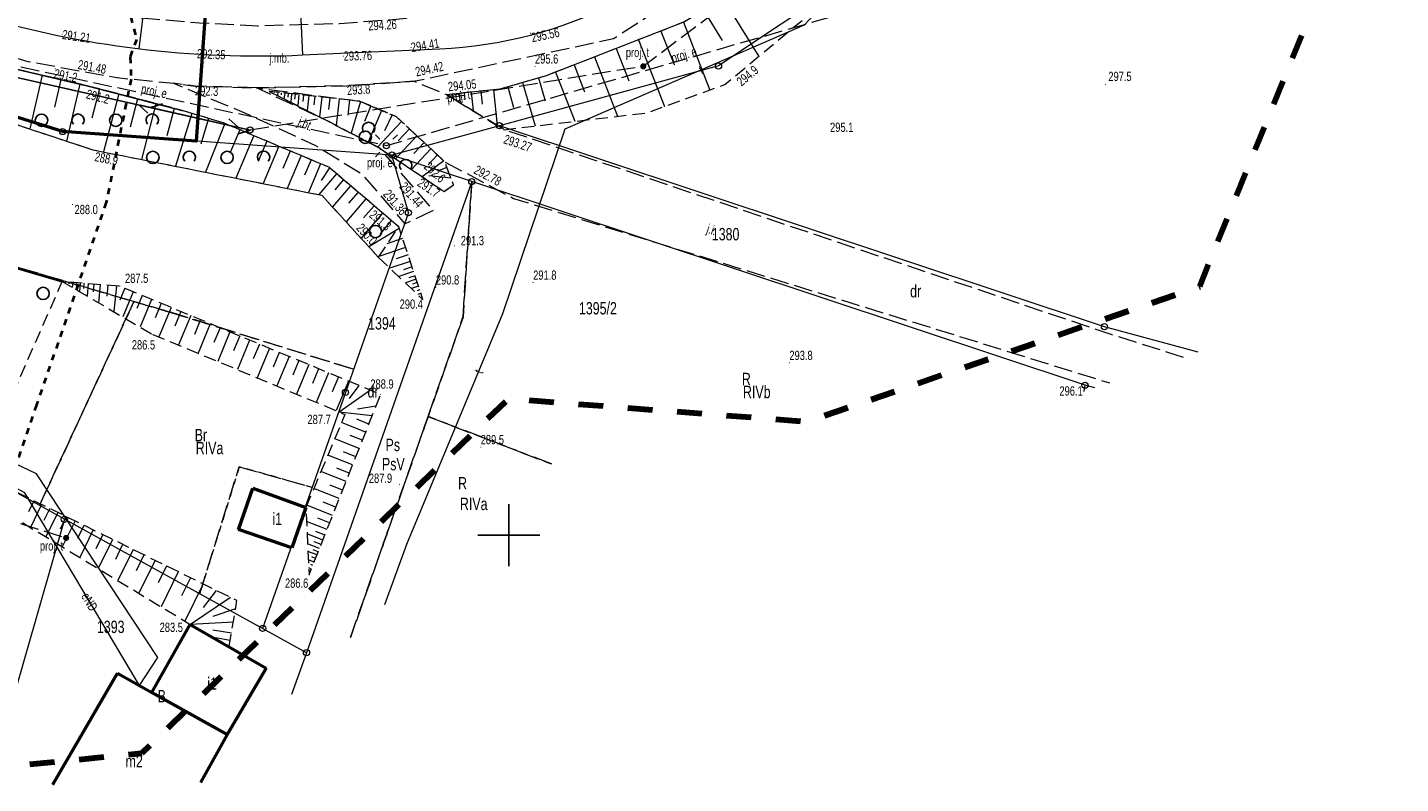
# Model space of a CAD drawing. Header units: metres. Extents: x 8377249 to 8377741, y 5529345 to 5529668.
# Tile 18 of 26: x 8377411 to 8377522, y 5529430 to 5529491. Entities that reach past the tile are written whole.
import ezdxf
from ezdxf.enums import TextEntityAlignment as Align
from ezdxf.lldxf.tags import DXFTag

# ---------------------------------------------------------------- set-up
doc = ezdxf.new("R2010")
doc.units = ezdxf.units.M
doc.header["$MEASUREMENT"] = 0
for name, pattern in [('1.0_0.5', [1.5, 1, -0.5]), ('1.5_0.5', [2, 1.5, -0.5]), ('2.0_2.0', [4, 2, -2]), ('219-500', [0]), ('egkk-500', [2, 1.5, -0.5]), ('egug-500', [1, 0.5, -0.5]), ('supp_500', [1, 0.5, -0.5]), ('sutp_500', [0])]:
    doc.linetypes.add(name, pattern=pattern)
doc.layers.get('0').update_dxf_attribs({"color": 2, "linetype": 'CONTINUOUS', "lineweight": 5})
for name, color, linetype in [('!granica', 2, 'CONTINUOUS'), ('000 Inne (niezydentyfikowane)', 7, 'CONTINUOUS'), ('202-punkt graniczny', 7, 'CONTINUOUS'), ('209-oznaczenie konturu klasyfikacyjnego', 7, 'CONTINUOUS'), ('210-oznaczenie konturu użytku gruntowego', 7, 'CONTINUOUS'), ('211-numer działki ewidencyjnej', 7, 'CONTINUOUS'), ('217-kontur klasyfikacyjny', 7, 'CONTINUOUS'), ('218-kontur użytku gruntowego', 7, 'CONTINUOUS'), ('219-działka ewidencyjna', 7, 'CONTINUOUS'), ('312-budynek ewidencyjny', 7, 'CONTINUOUS'), ('bariera ochronna', 7, 'CONTINUOUS'), ('jezdnia', 7, 'CONTINUOUS'), ('latarnia - ob. projektowany', 7, 'CONTINUOUS'), ('ogrodzenie trwałe', 7, 'CONTINUOUS'), ('Pieczątka na wyrysie', 7, 'CONTINUOUS'), ('pikieta naturalna', 7, 'CONTINUOUS'), ('pikieta sztuczna', 7, 'CONTINUOUS'), ('przewód elektroenergetyczny niskiego napięcia - ob. projektowany', 7, 'CONTINUOUS'), ('przewód elektroenergetyczny niskiego napięcia - ob. projektowany-Atr1', 7, 'CONTINUOUS'), ('przewód elektroenergetyczny podziemny', 7, 'CONTINUOUS'), ('przewód gazowy', 7, 'CONTINUOUS'), ('przewód telekomunikacyjny napowietrzny', 7, 'CONTINUOUS'), ('przewód telekomunikacyjny napowietrzny - ob. projektowany', 7, 'CONTINUOUS'), ('przewód telekomunikacyjny napowietrzny - ob. projektowany-Atr1', 7, 'CONTINUOUS'), ('przewód telekomunikacyjny podziemny', 7, 'CONTINUOUS'), ('skarpa nieumocniona', 7, 'CONTINUOUS'), ('słup przewodów napowietrznych', 7, 'CONTINUOUS'), ('słupek telekomunikacyjny - ob. projektowany', 7, 'CONTINUOUS'), ('zadrzewienie  zakrzewienie', 7, 'CONTINUOUS')]:
    doc.layers.add(name, color=color, linetype=linetype)
for name, color, linetype, lineweight in [('0O', 7, 'CONTINUOUS', 18), ('312-oznaczenie budynku ewidencyjnego-Atr117', 7, 'CONTINUOUS', 18), ('7', 4, 'DASHDOT', 18), ('isa_V1BD385C50508125_TUsr', 7, 'CONTINUOUS', 25), ('jezdnia-Atr17', 7, 'CONTINUOUS', 18), ('latarnia - ob. projektowany-Atr17', 7, 'CONTINUOUS', 18), ('pikieta naturalna-Atr2', 7, 'CONTINUOUS', 18), ('pikieta sztuczna-Atr2', 7, 'CONTINUOUS', 18), ('przewód elektroenergetyczny podziemny-Atr1', 7, 'CONTINUOUS', 18), ('przewód telekomunikacyjny podziemny-Atr1', 7, 'CONTINUOUS', 18), ('słupek telekomunikacyjny - ob. projektowany-Atr17', 7, 'CONTINUOUS', 18)]:
    doc.layers.add(name, color=color, linetype=linetype, lineweight=lineweight)
doc.styles.get("Standard").update_dxf_attribs({"font": 'IC-isocp.shx', "width": 0.75, "oblique": 15})
doc.linetypes.add('902-500', pattern='A,3.75,0,[1,ksztalty.shx,S=0.5,R=0,X=0,Y=0],3.75', length=7.5)
tags = doc.linetypes.add('DASHDOT', pattern=[1, 0.5, -0.25, 0, -0.25]).pattern_tags.tags
tags[10:11] = [DXFTag(74, 4), DXFTag(75, 0), DXFTag(340, '0'), DXFTag(46, 1.0), DXFTag(50, 0.0), DXFTag(44, 0.0), DXFTag(45, 0.0)]
tags[8:9] = [DXFTag(74, 4), DXFTag(75, 0), DXFTag(340, '0'), DXFTag(46, 1.0), DXFTag(50, 0.0), DXFTag(44, 0.0), DXFTag(45, 0.0)]
tags[6:7] = [DXFTag(74, 4), DXFTag(75, 0), DXFTag(340, '0'), DXFTag(46, 1.0), DXFTag(50, 0.0), DXFTag(44, 0.0), DXFTag(45, 0.0)]
tags[4:5] = [DXFTag(74, 4), DXFTag(75, 0), DXFTag(340, '0'), DXFTag(46, 1.0), DXFTag(50, 0.0), DXFTag(44, 0.0), DXFTag(45, 0.0)]
doc.linetypes.add('otkb_500', pattern='A,1.75,0,[16,ksztalty.shx,S=1,R=0,X=0,Y=0],1.75', length=3.5)

# ---------------------------------------------------------------- blocks, each defined once
blk = doc.blocks.new('202')
at = {"color": 0, "linetype": 'Continuous', "lineweight": 0}
blk.add_circle((0, 0), 0.25, dxfattribs=at)
blk = doc.blocks.new('OTZK1')
at = {"color": 0, "linetype": 'Continuous'}
blk.add_circle((0, 0), 0.5, dxfattribs=at)
blk = doc.blocks.new('OTZK2')
at = {"color": 0, "linetype": 'Continuous'}
blk.add_arc((0, 0), 0.5, 318.85, 221.162, dxfattribs=at)
blk = doc.blocks.new('PW01')
at = {"linetype": 'Continuous', "lineweight": 13}
h = blk.add_hatch(color=0, dxfattribs=at)
edge = h.paths.add_edge_path()
edge.add_arc((0, 0), 0.045, 0, 360)
blk = doc.blocks.new('US15')
at = {"color": 0, "linetype": 'Continuous', "lineweight": 13}
blk.add_circle((0, 0), 0.25, dxfattribs=at)
blk = doc.blocks.new('US09')
at = {"linetype": 'Continuous', "lineweight": 0}
h = blk.add_hatch(color=0, dxfattribs=at)
edge = h.paths.add_edge_path()
edge.add_arc((0, 0), 0.25, 0, 360)
blk = doc.blocks.new('SM01')
at = {"color": 0, "linetype": 'Continuous', "lineweight": 13}
for p, q in [((-0.53, 0.531), (-0.883, 0.884)), ((0.531, 0.531), (0.884, 0.884)), ((-0.53, -0.53), (-0.883, -0.883)), ((0.531, -0.53), (0.884, -0.883))]:
    blk.add_line(p, q, dxfattribs=at)
blk.add_circle((0, 0), 0.25, dxfattribs=at)
blk = doc.blocks.new('SUTP')
at = {"color": 0, "linetype": 'Continuous'}
for p, q in [((0, 0), (0.866, 0.5)), ((0, 0), (9.232, 0)), ((1.866, -0.5), (1, 0)), ((7.366, -0.5), (8.232, 0)), ((9.232, 0), (8.366, 0.5))]:
    blk.add_line(p, q, dxfattribs=at)
blk = doc.blocks.new('m')
at = {"color": 0}
for p, q in [((8377450, 5529447.5), (8377450, 5529452.5)), ((8377447.5, 5529450), (8377452.5, 5529450))]:
    blk.add_line(p, q, dxfattribs=at)
at = {"layer": '000 Inne (niezydentyfikowane)', "color": 7, "linetype": 'Continuous', "lineweight": 18, "flags": 128}
for points in [[(8377467.31, 5529493.42), (8377470.21, 5529488.72)], [(8377464.11, 5529491.47), (8377466.25, 5529485.99)], [(8377465.74, 5529492.45), (8377467.26, 5529489.99)], [(8377462.3, 5529490.76), (8377463.36, 5529488.05)], [(8377458.68, 5529489.35), (8377459.71, 5529486.73)], [(8377460.49, 5529490.06), (8377462.59, 5529484.66)], [(8377455.28, 5529488.03), (8377456.13, 5529485.84)], [(8377456.92, 5529488.67), (8377458.79, 5529483.87)], [(8377412.29, 5529487.19), (8377411.28, 5529482.85)], [(8377452.39, 5529486.97), (8377452.93, 5529485.11)], [(8377453.78, 5529487.44), (8377455.33, 5529483.47)], [(8377413.8, 5529486.84), (8377413.27, 5529484.6)], [(8377415.34, 5529486.47), (8377414.26, 5529481.86)], [(8377416.91, 5529486.08), (8377416.3, 5529483.73)], [(8377430.78, 5529485.87), (8377430.77, 5529485.82)], [(8377431.05, 5529485.84), (8377431.04, 5529485.76)], [(8377431.33, 5529485.81), (8377431.3, 5529485.55)], [(8377446.97, 5529485.83), (8377447.13, 5529484.31)], [(8377447.75, 5529485.91), (8377447.86, 5529484.85)], [(8377448.76, 5529486.02), (8377449.07, 5529483.13)], [(8377449.91, 5529486.25), (8377450.39, 5529484.59)], [(8377451.11, 5529486.6), (8377452.12, 5529483.09)], [(8377418.47, 5529485.68), (8377417.24, 5529480.99)], [(8377419.99, 5529485.28), (8377419.39, 5529482.98)], [(8377421.48, 5529484.89), (8377420.31, 5529480.38)], [(8377431.61, 5529485.78), (8377431.59, 5529485.6)], [(8377431.89, 5529485.75), (8377431.83, 5529485.28)], [(8377432.16, 5529485.72), (8377432.13, 5529485.43)], [(8377432.44, 5529485.69), (8377432.37, 5529485.01)], [(8377432.72, 5529485.66), (8377432.67, 5529485.27)], [(8377433.04, 5529485.63), (8377432.94, 5529484.72)], [(8377433.41, 5529485.59), (8377433.35, 5529485.06)], [(8377433.83, 5529485.54), (8377433.7, 5529484.33)], [(8377434.32, 5529485.49), (8377434.25, 5529484.79)], [(8377434.89, 5529485.43), (8377434.71, 5529483.82)], [(8377435.54, 5529485.36), (8377435.44, 5529484.43)], [(8377436.29, 5529485.28), (8377436.05, 5529483.13)], [(8377437.13, 5529485.19), (8377436.99, 5529483.95)], [(8377438.01, 5529485.06), (8377437.25, 5529482.5)], [(8377438.85, 5529484.71), (8377438.33, 5529483.46)], [(8377445.1, 5529485.63), (8377445.1, 5529485.59)], [(8377445.39, 5529485.66), (8377445.43, 5529485.35)], [(8377445.69, 5529485.69), (8377445.71, 5529485.42)], [(8377445.98, 5529485.72), (8377446.06, 5529484.96)], [(8377446.39, 5529485.77), (8377446.45, 5529485.23)], [(8377422.95, 5529484.51), (8377422.37, 5529482.3)], [(8377424.37, 5529484.11), (8377423.07, 5529479.83)], [(8377425.74, 5529483.7), (8377425.11, 5529481.63)], [(8377439.71, 5529484.35), (8377438.63, 5529481.78)], [(8377440.58, 5529483.98), (8377439.96, 5529482.7)], [(8377427.06, 5529483.29), (8377425.49, 5529479.35)], [(8377428.26, 5529482.78), (8377427.48, 5529480.95)], [(8377441.32, 5529483.46), (8377439.4, 5529481.38)], [(8377441.97, 5529482.86), (8377441.06, 5529481.88)], [(8377429.38, 5529482.31), (8377427.93, 5529478.87)], [(8377430.43, 5529481.87), (8377429.75, 5529480.25)], [(8377431.42, 5529481.45), (8377430.15, 5529478.43)], [(8377442.57, 5529482.29), (8377440.84, 5529480.43)], [(8377443.15, 5529481.75), (8377442.33, 5529480.87)], [(8377432.34, 5529481.06), (8377431.75, 5529479.65)], [(8377433.21, 5529480.7), (8377432.09, 5529478.04)], [(8377434.02, 5529480.36), (8377433.5, 5529479.11)], [(8377443.7, 5529481.24), (8377442.14, 5529479.56)], [(8377444.74, 5529480.27), (8377443.01, 5529478.98)], [(8377444.23, 5529480.75), (8377443.49, 5529479.95)], [(8377434.79, 5529480.03), (8377433.81, 5529477.7)], [(8377436.08, 5529479.22), (8377434.64, 5529477.54)], [(8377435.52, 5529479.7), (8377434.84, 5529478.67)], [(8377445, 5529479.72), (8377444.25, 5529479.44)], [(8377437.21, 5529478.26), (8377435.75, 5529476.55)], [(8377436.63, 5529478.75), (8377435.93, 5529477.93)], [(8377445.33, 5529478.87), (8377443.53, 5529479.07)], [(8377438.45, 5529477.2), (8377436.85, 5529475.33)], [(8377437.82, 5529477.74), (8377437.05, 5529476.85)], [(8377439.79, 5529476.05), (8377438.06, 5529474.01)], [(8377439.11, 5529476.64), (8377438.27, 5529475.66)], [(8377441.15, 5529474.8), (8377438.69, 5529473.32)], [(8377440.5, 5529475.45), (8377439.6, 5529474.38)], [(8377441.42, 5529473.98), (8377440.14, 5529473.55)], [(8377441.66, 5529473.27), (8377439.42, 5529472.52)], [(8377441.86, 5529472.66), (8377440.9, 5529472.34)], [(8377442.04, 5529472.13), (8377440.39, 5529471.59)], [(8377442.18, 5529471.69), (8377441.48, 5529471.45)], [(8377414.15, 5529470.49), (8377414.14, 5529470.37)], [(8377414.45, 5529470.47), (8377414.44, 5529470.33)], [(8377414.75, 5529470.44), (8377414.72, 5529470.03)], [(8377415.05, 5529470.42), (8377415.03, 5529470.14)], [(8377415.35, 5529470.39), (8377415.29, 5529469.7)], [(8377415.65, 5529470.37), (8377415.62, 5529469.95)], [(8377416.01, 5529470.34), (8377415.93, 5529469.33)], [(8377416.45, 5529470.3), (8377416.4, 5529469.69)], [(8377416.97, 5529470.26), (8377416.85, 5529468.79)], [(8377442.31, 5529471.31), (8377441.11, 5529470.91)], [(8377442.52, 5529470.69), (8377441.64, 5529470.4)], [(8377442.42, 5529470.98), (8377441.91, 5529470.81)], [(8377442.6, 5529470.44), (8377442.23, 5529470.31)], [(8377417.58, 5529470.21), (8377417.51, 5529469.33)], [(8377418.28, 5529470.15), (8377418.07, 5529468.08)], [(8377418.96, 5529469.97), (8377418.56, 5529469)], [(8377419.65, 5529469.68), (8377418.8, 5529467.65)], [(8377420.37, 5529469.38), (8377419.93, 5529468.32)], [(8377442.7, 5529470.14), (8377442.13, 5529469.94)], [(8377442.8, 5529469.83), (8377442.59, 5529469.77)], [(8377442.9, 5529469.53), (8377442.65, 5529469.45)], [(8377421.12, 5529469.07), (8377420.2, 5529466.84)], [(8377421.91, 5529468.74), (8377421.42, 5529467.58)], [(8377422.7, 5529468.42), (8377421.71, 5529466.04)], [(8377423.49, 5529468.09), (8377423, 5529466.9)], [(8377424.29, 5529467.76), (8377423.3, 5529465.38)], [(8377425.08, 5529467.43), (8377424.59, 5529466.24)], [(8377425.87, 5529467.1), (8377424.89, 5529464.71)], [(8377426.67, 5529466.77), (8377426.17, 5529465.57)], [(8377427.46, 5529466.44), (8377426.47, 5529464.05)], [(8377428.26, 5529466.11), (8377427.76, 5529464.91)], [(8377429.05, 5529465.78), (8377428.06, 5529463.39)], [(8377429.85, 5529465.45), (8377429.35, 5529464.25)], [(8377430.65, 5529465.12), (8377429.65, 5529462.73)], [(8377431.44, 5529464.78), (8377430.95, 5529463.59)], [(8377432.24, 5529464.45), (8377431.25, 5529462.07)], [(8377433.03, 5529464.12), (8377432.54, 5529462.93)], [(8377433.83, 5529463.79), (8377432.84, 5529461.4)], [(8377434.63, 5529463.46), (8377434.13, 5529462.27)], [(8377435.43, 5529463.13), (8377434.43, 5529460.74)], [(8377436.23, 5529462.8), (8377435.73, 5529461.6)], [(8377437.04, 5529462.46), (8377436.04, 5529460.07)], [(8377438.82, 5529461.72), (8377436.29, 5529459.96)], [(8377437.89, 5529462.11), (8377437.09, 5529461.04)], [(8377439.26, 5529460.42), (8377437.78, 5529460.19)], [(8377438.95, 5529459.64), (8377436.29, 5529459.96)], [(8377438.69, 5529458.99), (8377437.72, 5529459.37)], [(8377438.43, 5529458.34), (8377436.48, 5529459.11)], [(8377438.17, 5529457.68), (8377437.19, 5529458.07)], [(8377437.91, 5529457.02), (8377435.93, 5529457.8)], [(8377437.38, 5529455.68), (8377435.38, 5529456.48)], [(8377437.65, 5529456.35), (8377436.65, 5529456.75)], [(8377436.85, 5529454.33), (8377434.81, 5529455.14)], [(8377437.11, 5529455.01), (8377436.11, 5529455.41)], [(8377436.3, 5529452.96), (8377434.24, 5529453.78)], [(8377436.57, 5529453.65), (8377435.55, 5529454.05)], [(8377411.62, 5529452.78), (8377411.18, 5529451.88)], [(8377436.03, 5529452.27), (8377434.99, 5529452.68)], [(8377412.24, 5529452.48), (8377411.33, 5529450.62)], [(8377412.89, 5529452.16), (8377412.42, 5529451.2)], [(8377413.55, 5529451.83), (8377412.58, 5529449.87)], [(8377414.23, 5529451.5), (8377413.73, 5529450.48)], [(8377435.76, 5529451.6), (8377433.67, 5529452.43)], [(8377414.94, 5529451.15), (8377413.91, 5529449.06)], [(8377415.66, 5529450.79), (8377415.13, 5529449.72)], [(8377416.41, 5529450.43), (8377415.32, 5529448.2)], [(8377435.31, 5529450.46), (8377433.65, 5529451.12)], [(8377435.13, 5529450), (8377434.4, 5529450.29)], [(8377435.52, 5529450.99), (8377434.57, 5529451.37)], [(8377417.18, 5529450.05), (8377416.62, 5529448.9)], [(8377417.98, 5529449.66), (8377416.81, 5529447.3)], [(8377418.79, 5529449.25), (8377418.2, 5529448.04)], [(8377434.97, 5529449.59), (8377433.7, 5529450.1)], [(8377434.7, 5529448.93), (8377433.74, 5529449.31)], [(8377434.83, 5529449.24), (8377434.28, 5529449.46)], [(8377419.64, 5529448.84), (8377418.41, 5529446.33)], [(8377420.51, 5529448.41), (8377419.87, 5529447.12)], [(8377434.5, 5529448.4), (8377433.77, 5529448.69)], [(8377434.38, 5529448.12), (8377434.08, 5529448.24)], [(8377434.6, 5529448.66), (8377434.18, 5529448.82)], [(8377421.41, 5529447.97), (8377420.1, 5529445.3)], [(8377422.33, 5529447.51), (8377421.66, 5529446.14)], [(8377423.28, 5529447.04), (8377421.89, 5529444.21)], [(8377434.27, 5529447.83), (8377433.8, 5529448.02)], [(8377434.04, 5529447.26), (8377433.83, 5529447.35)], [(8377434.16, 5529447.55), (8377433.99, 5529447.62)], [(8377424.27, 5529446.56), (8377423.55, 5529445.1)], [(8377425.29, 5529446.06), (8377423.81, 5529443.05)], [(8377427.51, 5529444.97), (8377424.26, 5529442.78)], [(8377426.35, 5529445.54), (8377425.3, 5529444.16)], [(8377427.92, 5529444.05), (8377426.09, 5529443.42)], [(8377427.74, 5529442.97), (8377424.26, 5529442.78)], [(8377427.58, 5529442.08), (8377426.09, 5529442.33)], [(8377427.48, 5529441.49), (8377426.12, 5529441.72)]]:
    blk.add_lwpolyline(points, dxfattribs=at)
at = {"layer": '217-kontur klasyfikacyjny', "color": 92, "linetype": 'egkk-500', "lineweight": 18, "flags": 128}
for points in [[(8377419.7, 5529468.89), (8377385.17, 5529479.06)], [(8377385.17, 5529479.06), (8377419.7, 5529468.89)], [(8377446.3, 5529467.64), (8377447.01, 5529478.59)], [(8377447.01, 5529478.59), (8377446.3, 5529467.64)], [(8377412.06, 5529452.4), (8377419.7, 5529468.89)], [(8377419.7, 5529468.89), (8377412.06, 5529452.4)], [(8377422.5, 5529468.07), (8377419.7, 5529468.89)], [(8377419.7, 5529468.89), (8377422.5, 5529468.07)], [(8377437.45, 5529463.42), (8377422.5, 5529468.07)], [(8377422.5, 5529468.07), (8377437.45, 5529463.42)], [(8377443.48, 5529459.6), (8377446.3, 5529467.64)], [(8377446.3, 5529467.64), (8377443.48, 5529459.6)], [(8377496.51, 5529461.62), (8377496.58, 5529462.12)], [(8377437.2, 5529441.72), (8377443.48, 5529459.6)], [(8377443.48, 5529459.6), (8377437.2, 5529441.72)], [(8377453.44, 5529455.76), (8377443.48, 5529459.6)], [(8377443.48, 5529459.6), (8377453.44, 5529455.76)], [(8377425.02, 5529445.26), (8377428.21, 5529455.52)], [(8377428.21, 5529455.52), (8377434.1, 5529453.87)]]:
    blk.add_lwpolyline(points, dxfattribs=at)
at = {"layer": '218-kontur użytku gruntowego', "color": 3, "linetype": 'egug-500', "lineweight": 18, "flags": 128}
for points in [[(8377419.7, 5529468.89), (8377385.17, 5529479.06)], [(8377385.17, 5529479.06), (8377419.7, 5529468.89)], [(8377446.3, 5529467.64), (8377447.01, 5529478.59)], [(8377447.01, 5529478.59), (8377446.3, 5529467.64)], [(8377419.7, 5529468.89), (8377412.06, 5529452.4)], [(8377412.06, 5529452.4), (8377419.7, 5529468.89)], [(8377422.5, 5529468.07), (8377419.7, 5529468.89)], [(8377419.7, 5529468.89), (8377422.5, 5529468.07)], [(8377437.45, 5529463.42), (8377422.5, 5529468.07)], [(8377422.5, 5529468.07), (8377437.45, 5529463.42)], [(8377443.48, 5529459.6), (8377446.3, 5529467.64)], [(8377446.3, 5529467.64), (8377443.48, 5529459.6)], [(8377496.51, 5529461.62), (8377496.58, 5529462.12)], [(8377437.2, 5529441.72), (8377443.48, 5529459.6)], [(8377443.48, 5529459.6), (8377437.2, 5529441.72)], [(8377443.48, 5529459.6), (8377453.44, 5529455.76)], [(8377453.44, 5529455.76), (8377443.48, 5529459.6)], [(8377428.21, 5529455.52), (8377425.02, 5529445.26)], [(8377425.02, 5529445.26), (8377428.21, 5529455.52)], [(8377434.1, 5529453.87), (8377428.21, 5529455.52)], [(8377428.21, 5529455.52), (8377434.1, 5529453.87)]]:
    blk.add_lwpolyline(points, dxfattribs=at)
at = {"layer": '219-działka ewidencyjna', "color": 7, "linetype": '219-500', "lineweight": 18, "flags": 128}
for points in [[(8377477.09, 5529494.71), (8377466.95, 5529487.94)], [(8377413.93, 5529482.64), (8377393.27, 5529489.1)], [(8377466.95, 5529487.94), (8377449.24, 5529483.11)], [(8377440.56, 5529480.74), (8377413.93, 5529482.64)], [(8377449.24, 5529483.11), (8377440.56, 5529480.74)], [(8377498.15, 5529466.86), (8377449.24, 5529483.11)], [(8377441.89, 5529476.08), (8377440.56, 5529480.74)], [(8377447.01, 5529478.59), (8377440.56, 5529480.74)], [(8377447.01, 5529478.59), (8377433.65, 5529440.5)], [(8377496.58, 5529462.12), (8377447.01, 5529478.59)], [(8377441.89, 5529476.08), (8377436.8, 5529461.55)], [(8377505.72, 5529464.79), (8377498.15, 5529466.86)], [(8377436.8, 5529461.55), (8377430.1, 5529442.46)], [(8377497.36, 5529461.91), (8377496.58, 5529462.12)], [(8377414.08, 5529451.29), (8377407.78, 5529454.76)], [(8377414.08, 5529451.29), (8377406.81, 5529426.01)], [(8377430.1, 5529442.46), (8377414.08, 5529451.29)], [(8377433.65, 5529440.5), (8377430.1, 5529442.46)], [(8377433.65, 5529440.5), (8377432.45, 5529437.13)]]:
    blk.add_lwpolyline(points, dxfattribs=at)
at = {"layer": '312-budynek ewidencyjny', "color": 7, "linetype": 'Continuous', "lineweight": 50, "flags": 128}
for points in [[(8377428.16, 5529450.46), (8377429.32, 5529453.8)], [(8377429.32, 5529453.8), (8377433.6, 5529452.25)], [(8377433.6, 5529452.25), (8377432.47, 5529448.97)], [(8377432.47, 5529448.97), (8377428.16, 5529450.46)], [(8377421.16, 5529437.28), (8377424.24, 5529442.79)], [(8377424.24, 5529442.79), (8377430.39, 5529439.26)], [(8377430.39, 5529439.26), (8377427.25, 5529433.89)], [(8377413.14, 5529429.84), (8377418.37, 5529438.84)], [(8377418.37, 5529438.84), (8377421.16, 5529437.28)], [(8377427.25, 5529433.89), (8377421.16, 5529437.28)], [(8377421.16, 5529437.28), (8377427.25, 5529433.89)], [(8377427.25, 5529433.89), (8377425.08, 5529430)]]:
    blk.add_lwpolyline(points, dxfattribs=at)
at = {"layer": 'bariera ochronna', "color": 7, "linetype": 'otkb_500', "lineweight": 18, "flags": 128}
for points in [[(8377479.78, 5529512.52), (8377479.03, 5529509.5), (8377477.6, 5529505.72), (8377475.64, 5529502.29), (8377470.45, 5529496.24), (8377467.46, 5529493.51), (8377464.21, 5529491.51), (8377453.03, 5529487.15), (8377449.29, 5529486.07), (8377444.98, 5529485.62)], [(8377400.02, 5529490), (8377408.22, 5529488.14), (8377416, 5529486.32), (8377423.69, 5529484.32)]]:
    blk.add_lwpolyline(points, dxfattribs=at)
at = {"layer": 'jezdnia', "color": 7, "linetype": '1.5_0.5', "lineweight": 18, "flags": 128}
for points in [[(8377283.14, 5529593.01), (8377289.66, 5529576.44), (8377296.27, 5529560), (8377302.07, 5529550.43), (8377311.87, 5529539.72), (8377321.44, 5529532.01), (8377333.08, 5529525.23), (8377336.44, 5529523.17), (8377347.04, 5529517.14), (8377357.42, 5529511.57), (8377364.91, 5529506.84), (8377368.84, 5529504.63), (8377369.67, 5529505.21), (8377374.78, 5529504.38), (8377378.56, 5529503.18), (8377381.32, 5529501.98), (8377382.41, 5529500.95), (8377383.16, 5529499.4), (8377383.41, 5529498.3), (8377398.08, 5529492.24), (8377411.13, 5529488.31), (8377418.33, 5529487), (8377422.89, 5529486.54), (8377424.65, 5529486.32), (8377429.6, 5529486.17), (8377436.9, 5529486.34), (8377442.31, 5529486.7), (8377458.46, 5529490.15), (8377469.4, 5529497.25), (8377474.49, 5529503.23), (8377476.48, 5529506.89), (8377478.6, 5529512.54), (8377479.66, 5529519.27), (8377479.89, 5529528.7), (8377479.78, 5529531.63), (8377479.09, 5529535.77), (8377476.55, 5529551.02), (8377471.82, 5529578.31), (8377470.75, 5529584.35), (8377466.54, 5529612.38), (8377466.55, 5529629.77), (8377467.67, 5529634.01), (8377471.4, 5529641.19), (8377474.04, 5529644.66), (8377469.86, 5529647.28), (8377468.43, 5529644.8), (8377463.51, 5529635.43), (8377461.31, 5529623.29), (8377466.01, 5529583.11), (8377471.62, 5529550.62), (8377473.74, 5529537.55), (8377474.57, 5529530.99), (8377474.81, 5529527.61), (8377474.45, 5529520.19), (8377473.74, 5529515.3), (8377471.74, 5529509.33), (8377470.45, 5529506.72), (8377465.55, 5529500.85), (8377456.05, 5529494.71), (8377451.27, 5529493.76), (8377441.69, 5529491.79), (8377440.92, 5529491.69), (8377436.34, 5529491.36), (8377429.68, 5529491.17), (8377425.01, 5529491.4), (8377419.01, 5529491.93), (8377414.34, 5529492.64), (8377411.86, 5529493.14), (8377400.88, 5529496.37), (8377399.81, 5529496.66), (8377391.31, 5529500.55), (8377390.32, 5529501.03), (8377386.14, 5529503.37), (8377380.02, 5529506.56), (8377375.04, 5529509.04), (8377370.44, 5529511.09), (8377368.31, 5529511.87), (8377359.88, 5529515.88), (8377349.14, 5529521.46), (8377338.67, 5529527.08), (8377335.48, 5529529.18), (8377319.33, 5529539.78), (8377310.14, 5529548.36), (8377304.42, 5529555.91), (8377300.3, 5529563.28), (8377293.93, 5529578.63), (8377287.09, 5529596.15)], [(8377504.55, 5529464.38), (8377498.7, 5529466.22), (8377449.62, 5529482.79), (8377444.98, 5529485.62), (8377442.31, 5529486.7), (8377436.9, 5529486.34), (8377429.6, 5529486.17), (8377437.92, 5529485.1), (8377440.9, 5529483.85), (8377444.82, 5529480.2), (8377450.39, 5529477.23), (8377497.26, 5529462.72), (8377498.56, 5529462.32)]]:
    blk.add_lwpolyline(points, dxfattribs=at)
blk.add_lwpolyline([(8377429.6, 5529486.17), (8377424.65, 5529486.32), (8377422.89, 5529486.54), (8377428.4, 5529484.27), (8377434.37, 5529481.52), (8377438.16, 5529479.18), (8377441.59, 5529475.17), (8377443.9, 5529476.28), (8377439.54, 5529481.31), (8377435.34, 5529483.5)], close=True, dxfattribs=at)
at = {"layer": 'ogrodzenie trwałe', "color": 7, "linetype": '902-500', "lineweight": 35, "flags": 128}
blk.add_lwpolyline([(8377408.61, 5529458.46), (8377405.97, 5529459.63), (8377392.45, 5529465.67), (8377384.3, 5529469.31), (8377383.27, 5529471.9), (8377386.09, 5529478.66), (8377413.9, 5529470.51)], dxfattribs=at)
at = {"layer": 'Pieczątka na wyrysie', "color": 6, "linetype": '2.0_2.0', "lineweight": 100, "flags": 128}
blk.add_lwpolyline([(8377323.73, 5529422.76), (8377420.35, 5529432.38), (8377449.98, 5529461.04), (8377474.1, 5529459.19), (8377505.85, 5529470.12), (8377522.08, 5529509.99), (8377508.32, 5529651.45), (8377422.59, 5529668.03), (8377402.84, 5529617.58), (8377398.96, 5529555.85), (8377347.1, 5529582.31), (8377323.82, 5529618.99), (8377254.67, 5529563.96), (8377272.05, 5529523.3), (8377279.63, 5529487.85), (8377300.02, 5529444.79)], close=True, dxfattribs=at)
at = {"layer": 'przewód elektroenergetyczny niskiego napięcia - ob. projektowany', "color": 1, "linetype": '1.5_0.5', "lineweight": 18, "flags": 128}
blk.add_lwpolyline([(8377500.42, 5529658.07), (8377484.71, 5529646.87), (8377458.47, 5529614.13), (8377477.06, 5529576.45), (8377484.01, 5529535.04), (8377480.46, 5529493.18), (8377440.11, 5529481.49), (8377399.05, 5529490.32), (8377360.65, 5529507.31), (8377330.78, 5529536.88), (8377295.57, 5529559.72), (8377282.28, 5529592.32)], dxfattribs=at)
at = {"layer": 'przewód elektroenergetyczny podziemny', "color": 1, "linetype": 'Continuous', "lineweight": 18, "flags": 128}
blk.add_lwpolyline([(8377420.16, 5529437.84), (8377410.87, 5529453.42), (8377404.85, 5529456.66), (8377367.27, 5529466.79), (8377366.74, 5529466.06)], dxfattribs=at)
at = {"layer": 'przewód gazowy', "color": 52, "linetype": 'Continuous', "lineweight": 18, "flags": 128}
blk.add_lwpolyline([(8377420.16, 5529437.84), (8377421.63, 5529440.1), (8377411.82, 5529454.95), (8377379.32, 5529470.42)], dxfattribs=at)
at = {"layer": 'przewód telekomunikacyjny napowietrzny', "color": 30, "linetype": 'sutp_500', "lineweight": 18, "flags": 128}
for points in [[(8377392.42, 5529491.03), (8377429.09, 5529482.76)], [(8377429.09, 5529482.76), (8377392.42, 5529491.03)]]:
    blk.add_lwpolyline(points, dxfattribs=at)
at = {"layer": 'przewód telekomunikacyjny napowietrzny - ob. projektowany', "color": 30, "linetype": '1.5_0.5', "lineweight": 18, "flags": 128}
for points in [[(8377478.38, 5529662.33), (8377467.4, 5529656.04), (8377458.44, 5529632.95), (8377460.92, 5529597.04), (8377465.8, 5529567.44), (8377470.67, 5529537.84), (8377481.89, 5529520.09), (8377477.31, 5529500.26), (8377460.87, 5529487.91), (8377429.09, 5529482.76)], [(8377364.78, 5529465.5), (8377414.22, 5529449.78)]]:
    blk.add_lwpolyline(points, dxfattribs=at)
at = {"layer": 'przewód telekomunikacyjny podziemny', "color": 30, "linetype": 'Continuous', "lineweight": 18, "flags": 128}
blk.add_lwpolyline([(8377439.98, 5529444.41), (8377441.76, 5529449.27), (8377449.51, 5529467.92), (8377454.57, 5529482.87), (8377473.89, 5529491.27), (8377478.19, 5529495.87), (8377482.81, 5529511.71), (8377483.64, 5529524.94), (8377475.51, 5529580.07)], dxfattribs=at)
at = {"layer": 'skarpa nieumocniona', "color": 7, "linetype": '1.0_0.5', "lineweight": 18, "flags": 128}
for points in [[(8377478.19, 5529495.35), (8377483.73, 5529520.39), (8377479.78, 5529512.52), (8377479.03, 5529509.5), (8377477.6, 5529505.72), (8377475.64, 5529502.29), (8377470.45, 5529496.24), (8377467.46, 5529493.51), (8377464.21, 5529491.51), (8377453.03, 5529487.15), (8377449.29, 5529486.07), (8377444.98, 5529485.62), (8377449.62, 5529482.79), (8377461.2, 5529484.16), (8377467.45, 5529486.43)], [(8377478.19, 5529495.35), (8377483.73, 5529520.39), (8377479.78, 5529512.52), (8377479.03, 5529509.5), (8377477.6, 5529505.72), (8377475.64, 5529502.29), (8377470.45, 5529496.24), (8377467.46, 5529493.51), (8377464.21, 5529491.51), (8377453.03, 5529487.15), (8377449.29, 5529486.07), (8377444.98, 5529485.62), (8377449.62, 5529482.79), (8377461.2, 5529484.16), (8377467.45, 5529486.43)], [(8377439.47, 5529472.46), (8377443.06, 5529469.06), (8377441.1, 5529474.94), (8377435.46, 5529479.75), (8377426.93, 5529483.34), (8377423.69, 5529484.32), (8377416, 5529486.32), (8377408.22, 5529488.14), (8377400.02, 5529490), (8377395.49, 5529491.44), (8377390.05, 5529489.93), (8377387.94, 5529486.63), (8377390.93, 5529487.77), (8377395.14, 5529488), (8377405.86, 5529484.65), (8377416.37, 5529481.16), (8377434.89, 5529477.49)], [(8377439.47, 5529472.46), (8377443.06, 5529469.06), (8377441.1, 5529474.94), (8377435.46, 5529479.75), (8377426.93, 5529483.34), (8377423.69, 5529484.32), (8377416, 5529486.32), (8377408.22, 5529488.14), (8377400.02, 5529490), (8377395.49, 5529491.44), (8377390.05, 5529489.93), (8377387.94, 5529486.63), (8377390.93, 5529487.77), (8377395.14, 5529488), (8377405.86, 5529484.65), (8377416.37, 5529481.16), (8377434.89, 5529477.49)], [(8377444.78, 5529477.79), (8377445.53, 5529478.34), (8377444.82, 5529480.2), (8377440.9, 5529483.85), (8377437.92, 5529485.1), (8377430.63, 5529485.89), (8377435.34, 5529483.5), (8377439.54, 5529481.31)], [(8377444.78, 5529477.79), (8377445.53, 5529478.34), (8377444.82, 5529480.2), (8377440.9, 5529483.85), (8377437.92, 5529485.1), (8377430.63, 5529485.89), (8377435.34, 5529483.5), (8377439.54, 5529481.31)], [(8377421.22, 5529466.24), (8377436.76, 5529459.77), (8377433.6, 5529452.25), (8377433.86, 5529446.8), (8377439.64, 5529461.38), (8377418.57, 5529470.13), (8377413.9, 5529470.51)], [(8377421.22, 5529466.24), (8377436.76, 5529459.77), (8377433.6, 5529452.25), (8377433.86, 5529446.8), (8377439.64, 5529461.38), (8377418.57, 5529470.13), (8377413.9, 5529470.51)], [(8377382.46, 5529467.49), (8377378.4, 5529466.89), (8377378.21, 5529466.29), (8377377.29, 5529462.23), (8377390.51, 5529459.78), (8377392.15, 5529459.48), (8377395.13, 5529458.87), (8377396.47, 5529458.48), (8377396.53, 5529458.84), (8377404.25, 5529455.01), (8377409.36, 5529451.82), (8377424.24, 5529442.79), (8377427.4, 5529441), (8377428.03, 5529444.71), (8377408.27, 5529454.43), (8377404.37, 5529456.78), (8377396.29, 5529459.75), (8377390.5, 5529462.75), (8377385.7, 5529464.96)], [(8377382.46, 5529467.49), (8377378.4, 5529466.89), (8377378.21, 5529466.29), (8377377.29, 5529462.23), (8377390.51, 5529459.78), (8377392.15, 5529459.48), (8377395.13, 5529458.87), (8377396.47, 5529458.48), (8377396.53, 5529458.84), (8377404.25, 5529455.01), (8377409.36, 5529451.82), (8377424.24, 5529442.79), (8377427.4, 5529441), (8377428.03, 5529444.71), (8377408.27, 5529454.43), (8377404.37, 5529456.78), (8377396.29, 5529459.75), (8377390.5, 5529462.75), (8377385.7, 5529464.96)]]:
    blk.add_lwpolyline(points, close=True, dxfattribs=at)
at = {"layer": 'zadrzewienie  zakrzewienie', "color": 7, "linetype": '1.0_0.5', "lineweight": 18, "flags": 128}
for points in [[(8377395.14, 5529488), (8377405.86, 5529484.65), (8377416.37, 5529481.16), (8377434.89, 5529477.49), (8377439.47, 5529472.46), (8377441.1, 5529474.94), (8377435.46, 5529479.75), (8377426.93, 5529483.34), (8377423.69, 5529484.32), (8377416, 5529486.32), (8377408.22, 5529488.14), (8377400.02, 5529490), (8377395.49, 5529491.44)], [(8377430.63, 5529485.89), (8377435.34, 5529483.5), (8377439.54, 5529481.31), (8377444.78, 5529477.79), (8377445.53, 5529478.34), (8377444.82, 5529480.2), (8377440.9, 5529483.85), (8377437.92, 5529485.1)], [(8377413.9, 5529470.51), (8377386.09, 5529478.66), (8377383.27, 5529471.9), (8377384.3, 5529469.31), (8377392.45, 5529465.67), (8377405.97, 5529459.63), (8377408.61, 5529458.46)]]:
    blk.add_lwpolyline(points, close=True, dxfattribs=at)
at = {"layer": '202-punkt graniczny', "color": 7, "linetype": 'Continuous', "lineweight": 18}
for p in [(8377466.95, 5529487.94), (8377413.93, 5529482.64), (8377449.24, 5529483.11), (8377440.56, 5529480.74), (8377447.01, 5529478.59), (8377441.89, 5529476.08), (8377498.15, 5529466.86), (8377436.8, 5529461.55), (8377496.58, 5529462.12), (8377414.08, 5529451.29), (8377430.1, 5529442.46), (8377433.65, 5529440.5)]:
    blk.add_blockref('202', p, dxfattribs=at)
at = {"layer": 'latarnia - ob. projektowany', "color": 7, "linetype": 'Continuous', "lineweight": 18}
blk.add_blockref('SM01', (8377440.11, 5529481.49), dxfattribs=at)
at = {"layer": 'pikieta naturalna', "color": 7, "linetype": 'Continuous', "lineweight": 13}
for p in [(8377413.34, 5529487.71), (8377452.12, 5529487.91), (8377416, 5529486.32), (8377424.65, 5529486.32), (8377436.9, 5529486.34), (8377467.45, 5529486.43), (8377498.23, 5529486.43), (8377476.06, 5529483.29), (8377416.37, 5529481.16), (8377445.53, 5529478.34), (8377444.78, 5529477.79), (8377414.73, 5529476.74), (8377441.1, 5529474.94), (8377439.47, 5529472.46), (8377445.61, 5529473.39), (8377451.97, 5529470.43), (8377418.57, 5529470.13), (8377444.11, 5529470.04), (8377443.06, 5529469.06), (8377421.22, 5529466.24), (8377472.68, 5529463.94), (8377497.26, 5529462.72), (8377439.64, 5529461.38), (8377436.76, 5529459.77), (8377447.73, 5529457.13), (8377441.17, 5529454.11), (8377433.86, 5529446.8), (8377424.24, 5529442.79)]:
    blk.add_blockref('PW01', p, dxfattribs=at)
at = {"layer": 'pikieta sztuczna', "color": 7, "linetype": 'Continuous', "lineweight": 13}
for p in [(8377413.91, 5529490.5), (8377451.75, 5529490.59), (8377442.1, 5529489.43), (8377424.8, 5529488.94), (8377436.65, 5529488.74), (8377418.33, 5529487), (8377442.31, 5529486.7), (8377444.98, 5529485.62), (8377449.62, 5529482.79), (8377450.39, 5529477.23), (8377443.9, 5529476.28), (8377441.59, 5529475.17)]:
    blk.add_blockref('PW01', p, dxfattribs=at)
at = {"layer": 'przewód telekomunikacyjny napowietrzny', "color": 30, "linetype": 'Continuous', "lineweight": 18, "rotation": 167.291}
blk.add_blockref('SUTP', (8377429.09, 5529482.76), dxfattribs=at)
at = {"layer": 'słup przewodów napowietrznych', "color": 7, "linetype": 'Continuous', "lineweight": 18}
blk.add_blockref('US15', (8377429.09, 5529482.76), dxfattribs=at)
at = {"layer": 'słupek telekomunikacyjny - ob. projektowany', "color": 30, "linetype": 'Continuous', "lineweight": 18}
for p in [(8377460.87, 5529487.91), (8377414.22, 5529449.78)]:
    blk.add_blockref('US09', p, dxfattribs=at)
at = {"layer": 'zadrzewienie  zakrzewienie', "color": 7, "linetype": 'Continuous', "lineweight": 18}
for name, p in [('OTZK1', (8377412.23, 5529483.55)), ('OTZK2', (8377415.18, 5529483.56)), ('OTZK1', (8377418.23, 5529483.55)), ('OTZK2', (8377421.18, 5529483.56)), ('OTZK1', (8377438.4, 5529482.18)), ('OTZK2', (8377438.67, 5529482.89)), ('OTZK1', (8377421.23, 5529480.55)), ('OTZK2', (8377424.18, 5529480.56)), ('OTZK1', (8377427.23, 5529480.55)), ('OTZK2', (8377430.18, 5529480.56)), ('OTZK2', (8377441.67, 5529479.89)), ('OTZK1', (8377439.23, 5529474.55)), ('OTZK1', (8377412.36, 5529469.55))]:
    blk.add_blockref(name, p, dxfattribs=at)
at = {"layer": '209-oznaczenie konturu klasyfikacyjnego', "color": 92, "linetype": 'Continuous', "lineweight": 18, "width": 0.75}
for s, p in [('RIVb', (8377468.93, 5529462.08)), ('RIVa', (8377424.7, 5529457.55)), ('PsV', (8377439.75, 5529456.25)), ('RIVa', (8377446.05, 5529453.03))]:
    blk.add_text(s, height=1, dxfattribs=at).set_placement(p, align=Align.TOP_LEFT)
at = {"layer": '210-oznaczenie konturu użytku gruntowego', "color": 3, "linetype": 'Continuous', "lineweight": 18, "width": 0.75}
for s, p in [('dr', (8377482.44, 5529469.23)), ('R', (8377468.84, 5529462.13)), ('dr', (8377438.58, 5529461.13)), ('Br', (8377424.61, 5529457.6)), ('Ps', (8377440.04, 5529456.8)), ('R', (8377445.9, 5529453.7)), ('B', (8377421.62, 5529436.48))]:
    blk.add_text(s, height=1, dxfattribs=at).set_placement(p)
at = {"layer": '211-numer działki ewidencyjnej', "color": 7, "linetype": 'Continuous', "lineweight": 18, "width": 0.75}
for s, p in [('1380', (8377466.41, 5529473.84)), ('1395/2', (8377455.67, 5529467.85)), ('1394', (8377438.63, 5529466.63)), ('1393', (8377416.71, 5529442.09))]:
    blk.add_text(s, height=1, dxfattribs=at).set_placement(p)
at = {"layer": '312-oznaczenie budynku ewidencyjnego-Atr117', "color": 7, "width": 0.75}
for s, p in [('i1', (8377431.28, 5529451.32)), ('i1', (8377426.02, 5529438)), ('m2', (8377419.72, 5529431.72))]:
    blk.add_text(s, height=1, dxfattribs=at).set_placement(p, align=Align.MIDDLE_CENTER)
at = {"layer": 'jezdnia-Atr17', "color": 7, "width": 0.75}
blk.add_text('j.mb.', height=0.75, rotation=359.85, dxfattribs=at).set_placement((8377430.64, 5529488.58), align=Align.MIDDLE_LEFT)
for s, rotation, p in [('j.bt.', 335.267, (8377432.88, 5529483.16)), ('j.i.', 342.073, (8377465.93, 5529474.46))]:
    blk.add_text(s, height=0.75, rotation=rotation, dxfattribs=at).set_placement(p)
at = {"layer": 'latarnia - ob. projektowany-Atr17', "color": 7, "width": 0.75}
blk.add_text('proj. e', height=0.75, dxfattribs=at).set_placement((8377438.54, 5529479.75))
at = {"layer": 'pikieta naturalna-Atr2', "color": 7, "width": 0.75}
for s, p in [('295.6', (8377452.12, 5529487.91)), ('291.8', (8377451.97, 5529470.43)), ('290.8', (8377444.11, 5529470.04)), ('293.8', (8377472.68, 5529463.94)), ('289.5', (8377447.73, 5529457.13))]:
    blk.add_text(s, height=0.75, dxfattribs=at).set_placement(p, align=Align.BOTTOM_LEFT)
for s, rotation, p in [('291.2', 348.887, (8377413.34, 5529487.71)), ('294.9', 39.711, (8377468.33, 5529486.84)), ('291.2', 345.421, (8377415.97, 5529486.06)), ('292.3', 358.264, (8377424.65, 5529486.32)), ('293.8', 3.807, (8377436.9, 5529486.34)), ('288.9', 348.791, (8377416.62, 5529481)), ('292.6', 317.042, (8377443.59, 5529480.27)), ('291.7', 326.108, (8377442.96, 5529478.92)), ('291.3', 319.541, (8377439.14, 5529476.35)), ('290.0', 312.319, (8377438.17, 5529475.29))]:
    blk.add_text(s, height=0.75, rotation=rotation, dxfattribs=at).set_placement(p, align=Align.TOP_LEFT)
for s, p in [('297.5', (8377498.46, 5529486.72)), ('291.3', (8377446.12, 5529473.45)), ('287.5', (8377418.98, 5529470.4))]:
    blk.add_text(s, height=0.75, dxfattribs=at).set_placement(p)
for s, p in [('295.1', (8377475.97, 5529483.36)), ('288.0', (8377414.9, 5529476.71)), ('286.5', (8377419.53, 5529465.77)), ('288.9', (8377438.81, 5529462.6)), ('287.9', (8377438.69, 5529454.98)), ('286.6', (8377431.91, 5529446.5))]:
    blk.add_text(s, height=0.75, dxfattribs=at).set_placement(p, align=Align.TOP_LEFT)
for s, p in [('290.4', (8377443.06, 5529469.06)), ('296.1', (8377496.39, 5529462.04))]:
    blk.add_text(s, height=0.75, dxfattribs=at).set_placement(p, align=Align.TOP_RIGHT)
for s, p in [('287.7', (8377435.61, 5529459.36)), ('283.5', (8377423.66, 5529442.55))]:
    blk.add_text(s, height=0.75, dxfattribs=at).set_placement(p, align=Align.MIDDLE_RIGHT)
at = {"layer": 'pikieta sztuczna-Atr2', "color": 7, "width": 0.75}
blk.add_text('294.26', height=0.75, rotation=3.417, dxfattribs=at).set_placement((8377440.92, 5529491.69), align=Align.TOP_RIGHT)
for s, rotation, p in [('291.21', 351.917, (8377413.91, 5529490.5)), ('292.35', 357.487, (8377424.8, 5529488.94)), ('293.76', 1.459, (8377436.65, 5529488.74)), ('294.41', 9.438, (8377442.1, 5529489.43))]:
    blk.add_text(s, height=0.75, rotation=rotation, dxfattribs=at).set_placement(p, align=Align.MIDDLE_LEFT)
for s, rotation, p in [('295.56', 11.555, (8377451.75, 5529490.59)), ('291.48', 349.688, (8377415.26, 5529488.44)), ('294.42', 12.058, (8377442.38, 5529487.82)), ('293.27', 341.344, (8377449.75, 5529482.42)), ('292.78', 331.933, (8377447.46, 5529479.95)), ('291.44', 310.918, (8377441.67, 5529478.63)), ('291.36', 310.542, (8377440.36, 5529478.03))]:
    blk.add_text(s, height=0.75, rotation=rotation, dxfattribs=at).set_placement(p, align=Align.TOP_LEFT)
blk.add_text('294.05', height=0.75, rotation=5.96, dxfattribs=at).set_placement((8377445.13, 5529485.89))
at = {"layer": 'przewód elektroenergetyczny niskiego napięcia - ob. projektowany-Atr1', "color": 1, "width": 0.75}
for rotation, p in [(16.156, (8377463.26, 5529488.2)), (347.863, (8377420.23, 5529485.76))]:
    blk.add_text('proj. e', height=0.75, rotation=rotation, dxfattribs=at).set_placement(p)
at = {"layer": 'przewód elektroenergetyczny podziemny-Atr1', "color": 1, "width": 0.75}
blk.add_text('eND', height=0.75, rotation=300.806, dxfattribs=at).set_placement((8377415.73, 5529445.26), align=Align.MIDDLE_LEFT)
at = {"layer": 'przewód telekomunikacyjny napowietrzny - ob. projektowany-Atr1', "color": 30, "width": 0.75}
blk.add_text('proj. t', height=0.75, rotation=9.205, dxfattribs=at).set_placement((8377445, 5529485.34), align=Align.MIDDLE_LEFT)
at = {"layer": 'przewód telekomunikacyjny podziemny-Atr1', "color": 30, "width": 0.75}
for rotation, p in [(23.498, (8377465.43, 5529487.59)), (67.434, (8377447.52, 5529463.14))]:
    blk.add_text('t', height=0.75, rotation=rotation, dxfattribs=at).set_placement(p, align=Align.MIDDLE_LEFT)
at = {"layer": 'słupek telekomunikacyjny - ob. projektowany-Atr17', "color": 30, "width": 0.75}
for p in [(8377459.46, 5529488.66), (8377412.1, 5529448.76)]:
    blk.add_text('proj. t', height=0.75, dxfattribs=at).set_placement(p)

msp = doc.modelspace()

# ---------------------------------------------------------------- linework, layer by layer
at = {"layer": '!granica', "color": 1, "linetype": 'supp_500', "lineweight": 40}
msp.add_lwpolyline([(8377411.567, 5529539.232), (8377413.734, 5529532.163), (8377417.125, 5529517.017), (8377419.906, 5529496.857), (8377419.442, 5529491.902), (8377419.908, 5529490.093), (8377419.396, 5529488.666), (8377419.47, 5529486.884), (8377417.466, 5529476.917), (8377411.837, 5529460.543), (8377405.772, 5529442.961), (8377390.459, 5529419.294), (8377375.407, 5529414.273)], dxfattribs=at)
at = {"color": 146, "linetype": 'Continuous', "lineweight": 50}
msp.add_lwpolyline([(8377425.78, 5529496.72), (8377424.72, 5529481.87), (8377413.93, 5529482.64), (8377393.27, 5529489.1), (8377389.95, 5529490.16), (8377387.378, 5529484.188)], dxfattribs=at)
at = {"layer": '0O', "linetype": 'ByBlock'}
for p, q in [((8377427.084, 5529546.838), (8377420.095, 5529489.335)), ((8377432.134, 5529515.349), (8377433.319, 5529488.83))]:
    msp.add_line(p, q, dxfattribs=at)
at = {"layer": '7', "color": 7, "ltscale": 5}
msp.add_line((8377433.319, 5529488.83), (8377444.434, 5529489.327), dxfattribs=at)
for centre, radius, start, end in [((8377442.872, 5529524.292), 35, 272.5591, 9.22859), ((8377429.747, 5529568.751), 80, 253.42131, 272.5591)]:
    msp.add_arc(centre, radius, start, end, dxfattribs=at)

# ---------------------------------------------------------------- block references
at = {"layer": 'isa_V1BD385C50508125_TUsr', "linetype": 'ByBlock'}
msp.add_blockref('m', (0, 0), dxfattribs=at)

doc.saveas('drawing.dxf')
